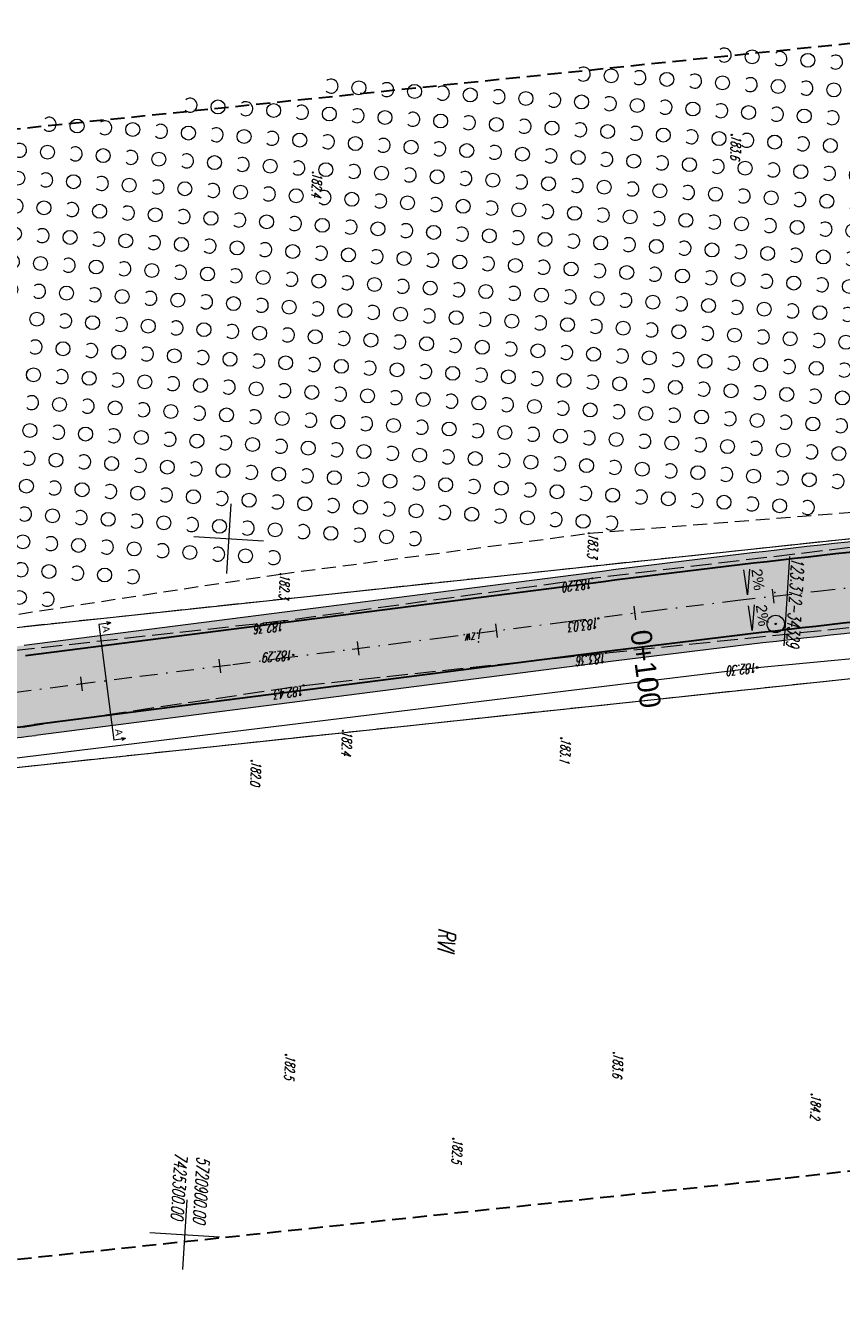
# Model space of a CAD drawing. Header units: metres. Extents: x 6615186 to 7435136, y 5685106 to 5698228.
# Tile 5 of 15: x 7414112 to 7414170, y 5685650 to 5685741. Entities that reach past the tile are written whole.
import ezdxf
from ezdxf.enums import TextEntityAlignment as Align

# ---------------------------------------------------------------- set-up
doc = ezdxf.new("R2010")
doc.units = ezdxf.units.M
for name, pattern in [('1', [0]), ('1_OTKJ', [2, 1.5, -0.5]), ('1_OTZK', [1.5, 1, -0.5]), ('2', [1.5, 1, -0.5]), ('2_SUWP', [0]), ('3_SUWP', [0]), ('4', [2.5, 1.5, -1]), ('DASHDOT', [25.4, 12.7, -6.35, 0, -6.35]), ('GDE', [0]), ('GUK', [2, 1.5, -0.5])]:
    doc.linetypes.add(name, pattern=pattern)
for name, color, linetype, lineweight in [('D.O. info', 7, 'Continuous', 9), ('D.O. Kilometraż', 250, 'DASHDOT', 20), ('D.O. Krawędź jezdni', 1, 'Continuous', 30), ('D.O. kresk jezdnia', 254, 'Continuous', 18), ('D.O. oś pikieta', 250, 'DASHDOT', 20), ('D.O. Pobocze', 41, 'Continuous', 15), ('EDZPD_L_0', 7, '1', 20), ('EKLPK_L_0', 92, 'GUK', 35), ('EKLTK_T_0', 90, 'Continuous', 18), ('OTK_E_T_0', 7, 'Continuous', 0), ('OTK_L_0', 7, '1_OTKJ', 18), ('OTR_T_0', 7, 'Continuous', 18), ('OTR_T_1', 7, 'Continuous', 18), ('OTZ_L_1', 7, '1_OTZK', 18), ('Podzial_sekcyjny_krzyze', 7, '1', 13), ('SUWP_L_0', 5, '3_SUWP', 18), ('SUWR_T_0', 5, 'Continuous', 18), ('SZNPS_T_0', 7, 'Continuous', 18), ('SZNPS_T_3', 7, 'Continuous', 18)]:
    doc.layers.add(name, color=color, linetype=linetype, lineweight=lineweight)
doc.layers.add('TYTUL_MAPY', color=7, linetype='Continuous', true_color=0x0a0909)
doc.layers.add('ZAKRES_L_0', color=150, linetype='4')
doc.styles.add('ARIAL', font='arial.ttf')
doc.styles.add('GeodText', font='romans.shx', dxfattribs={"width": 0.7, "oblique": 14.323945})

# ---------------------------------------------------------------- blocks, each defined once
blk = doc.blocks.new('1_OTZK')
at = {"color": 0, "linetype": 'Continuous'}
for centre in [(-1, 1), (1, -1)]:
    blk.add_circle(centre, 0.5, dxfattribs=at)
for centre, start, end in [((1, 1), 318.59038, 221.40962), ((-1, -1), 318.70311, 221.29689)]:
    blk.add_arc(centre, 0.5, start, end, dxfattribs=at)
blk = doc.blocks.new('2_SUPS')
at = {"linetype": 'Continuous'}
blk.add_circle((0, 0), 0.0625, dxfattribs=at)
blk = doc.blocks.new('1_OTRS')
at = {"color": 0, "linetype": 'Continuous'}
blk.add_circle((0, 0), 0.045, dxfattribs=at)
blk = doc.blocks.new('1_OTRN')
at = {"color": 0, "linetype": 'Continuous'}
blk.add_circle((0, 0), 0.045, dxfattribs=at)
blk = doc.blocks.new('OSP')
for radius in [0.625, 0.045]:
    blk.add_circle((0, 0), radius)
blk = doc.blocks.new('300m ujazd')
at = {"layer": 'EDZPD_L_0', "color": 96, "linetype": 'GDE', "true_color": 0x008000}
for p, q in [((7414087.701, 5685395.684), (7414215.844, 5685409.323)), ((7414216.88, 5685399.378), (7414087.939, 5685385.639))]:
    blk.add_line(p, q, dxfattribs=at)
at = {"layer": 'EKLPK_L_0', "color": 96, "linetype": 'GUK', "lineweight": 15, "true_color": 0x008000}
for p, q in [((7414087.701, 5685395.684), (7414215.844, 5685409.323)), ((7414198.036, 5685397.371), (7414087.939, 5685385.639)), ((7414198.036, 5685397.371), (7414087.939, 5685385.639))]:
    blk.add_line(p, q, dxfattribs=at)
at = {"layer": 'OTK_L_0', "linetype": '1_OTKJ'}
for p, q in [((7414174.79, 5685404.358), (7414152.326, 5685401.677)), ((7414152.326, 5685401.677), (7414130.22, 5685398.623)), ((7414130.22, 5685398.623), (7414110.423, 5685396.435)), ((7414153.322, 5685396.334), (7414175.572, 5685398.657)), ((7414131.642, 5685394.004), (7414153.322, 5685396.334)), ((7414111.494, 5685391.017), (7414131.642, 5685394.004))]:
    blk.add_line(p, q, dxfattribs=at)
at = {"layer": 'OTZ_L_1', "linetype": '1_OTZK'}
for p, q in [((7414152.089, 5685404.908), (7414174.436, 5685406.695)), ((7414129.971, 5685401.985), (7414152.089, 5685404.908)), ((7414109.726, 5685398.894), (7414129.971, 5685401.985))]:
    blk.add_line(p, q, dxfattribs=at)
at = {"layer": 'Podzial_sekcyjny_krzyze'}
for p, q in [((7414126.411, 5685407.019), (7414126.096, 5685402.029)), ((7414123.759, 5685404.682), (7414128.749, 5685404.367)), ((7414123.263, 5685357.119), (7414122.948, 5685352.129)), ((7414120.611, 5685354.781), (7414125.601, 5685354.466))]:
    blk.add_line(p, q, dxfattribs=at)
at = {"layer": 'SUWP_L_0', "linetype": '2_SUWP'}
for p, q in [((7414164.161, 5685395.288), (7414202.665, 5685398.96)), ((7414075.122, 5685384.45), (7414164.161, 5685395.288))]:
    blk.add_line(p, q, dxfattribs=at)
at = {"layer": 'ZAKRES_L_0', "color": 6, "linetype": '2', "lineweight": 30}
for p, q in [((7414086.455, 5685431.378), (7414345.415, 5685457.98)), ((7414240.212, 5685366.862), (7414165.819, 5685358.625)), ((7414165.819, 5685358.625), (7414087.286, 5685350.327))]:
    blk.add_line(p, q, dxfattribs=at)
at = {"layer": 'OTR_T_0', "rotation": 266.3900317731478}
for p in [(7414152.326, 5685401.677), (7414130.22, 5685398.623), (7414152.766, 5685398.804), (7414130.888, 5685396.186), (7414153.322, 5685396.334), (7414131.642, 5685394.004)]:
    blk.add_blockref('1_OTRS', p, dxfattribs=at)
at = {"layer": 'OTR_T_1', "rotation": 266.3900317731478}
for p in [(7414162.332, 5685433.468), (7414132.293, 5685430.779), (7414152.089, 5685404.908), (7414129.971, 5685401.985), (7414134.44, 5685390.749), (7414150.11, 5685390.214), (7414127.914, 5685388.598), (7414130.361, 5685367.512), (7414153.877, 5685367.652), (7414168.06, 5685364.672), (7414142.361, 5685361.504)]:
    blk.add_blockref('1_OTRN', p, dxfattribs=at)
at = {"layer": 'OTZ_L_1', "rotation": 266.3900317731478}
for p in [(7414162.732, 5685438.134), (7414166.724, 5685437.882), (7414170.716, 5685437.631), (7414134.536, 5685435.905), (7414152.626, 5685436.768), (7414156.618, 5685436.516), (7414160.61, 5685436.264), (7414164.602, 5685436.012), (7414138.528, 5685435.653), (7414142.52, 5685435.401), (7414146.512, 5685435.15), (7414168.595, 5685435.76), (7414124.43, 5685434.539), (7414128.422, 5685434.287), (7414150.504, 5685434.898), (7414154.496, 5685434.646), (7414158.488, 5685434.394), (7414162.481, 5685434.142), (7414114.324, 5685433.172), (7414132.414, 5685434.035), (7414136.406, 5685433.783), (7414140.398, 5685433.531), (7414144.39, 5685433.28), (7414166.473, 5685433.89), (7414170.465, 5685433.638), (7414118.316, 5685432.921), (7414122.308, 5685432.669), (7414126.3, 5685432.417), (7414148.382, 5685433.028), (7414152.374, 5685432.776), (7414156.366, 5685432.524), (7414160.359, 5685432.272), (7414130.292, 5685432.165), (7414134.284, 5685431.913), (7414138.276, 5685431.661), (7414142.268, 5685431.409), (7414164.351, 5685432.02), (7414168.343, 5685431.768), (7414112.202, 5685431.302), (7414116.194, 5685431.05), (7414120.186, 5685430.799), (7414124.178, 5685430.547), (7414146.26, 5685431.158), (7414150.252, 5685430.906), (7414154.245, 5685430.654), (7414128.17, 5685430.295), (7414132.162, 5685430.043), (7414136.154, 5685429.791), (7414140.146, 5685429.539), (7414158.237, 5685430.402), (7414162.229, 5685430.15), (7414166.221, 5685429.898), (7414170.213, 5685429.646), (7414114.072, 5685429.18), (7414118.064, 5685428.928), (7414122.056, 5685428.677), (7414144.138, 5685429.287), (7414148.131, 5685429.036), (7414152.123, 5685428.784), (7414126.048, 5685428.425), (7414130.04, 5685428.173), (7414134.032, 5685427.921), (7414156.115, 5685428.532), (7414160.107, 5685428.28), (7414164.099, 5685428.028), (7414168.091, 5685427.776), (7414111.95, 5685427.31), (7414115.942, 5685427.058), (7414119.934, 5685426.807), (7414138.024, 5685427.669), (7414142.016, 5685427.417), (7414146.009, 5685427.165), (7414150.001, 5685426.914), (7414123.926, 5685426.555), (7414127.918, 5685426.303), (7414131.91, 5685426.051), (7414153.993, 5685426.662), (7414157.985, 5685426.41), (7414161.977, 5685426.158), (7414165.969, 5685425.906), (7414113.82, 5685425.188), (7414135.902, 5685425.799), (7414139.895, 5685425.547), (7414143.887, 5685425.295), (7414147.879, 5685425.044), (7414169.961, 5685425.654), (7414117.812, 5685424.936), (7414121.804, 5685424.685), (7414125.796, 5685424.433), (7414129.788, 5685424.181), (7414151.871, 5685424.792), (7414155.863, 5685424.54), (7414159.855, 5685424.288), (7414111.698, 5685423.318), (7414133.781, 5685423.929), (7414137.773, 5685423.677), (7414141.765, 5685423.425), (7414145.757, 5685423.173), (7414163.847, 5685424.036), (7414167.839, 5685423.784), (7414115.69, 5685423.066), (7414119.682, 5685422.814), (7414123.674, 5685422.563), (7414127.666, 5685422.311), (7414149.749, 5685422.922), (7414153.741, 5685422.67), (7414157.733, 5685422.418), (7414131.659, 5685422.059), (7414135.651, 5685421.807), (7414139.643, 5685421.555), (7414161.725, 5685422.166), (7414165.717, 5685421.914), (7414169.709, 5685421.662), (7414113.568, 5685421.196), (7414117.56, 5685420.944), (7414121.552, 5685420.692), (7414125.545, 5685420.441), (7414143.635, 5685421.303), (7414147.627, 5685421.051), (7414151.619, 5685420.8), (7414155.611, 5685420.548), (7414129.537, 5685420.189), (7414133.529, 5685419.937), (7414137.521, 5685419.685), (7414159.603, 5685420.296), (7414163.595, 5685420.044), (7414167.587, 5685419.792), (7414171.579, 5685419.54), (7414111.446, 5685419.326), (7414115.438, 5685419.074), (7414119.43, 5685418.822), (7414141.513, 5685419.433), (7414145.505, 5685419.181), (7414149.497, 5685418.929), (7414153.489, 5685418.678), (7414123.423, 5685418.571), (7414127.415, 5685418.319), (7414131.407, 5685418.067), (7414135.399, 5685417.815), (7414157.481, 5685418.426), (7414161.473, 5685418.174), (7414165.465, 5685417.922), (7414113.316, 5685417.204), (7414117.309, 5685416.952), (7414139.391, 5685417.563), (7414143.383, 5685417.311), (7414147.375, 5685417.059), (7414151.367, 5685416.808), (7414169.457, 5685417.67), (7414121.301, 5685416.7), (7414125.293, 5685416.449), (7414129.285, 5685416.197), (7414133.277, 5685415.945), (7414155.359, 5685416.556), (7414159.351, 5685416.304), (7414163.343, 5685416.052), (7414111.195, 5685415.334), (7414115.187, 5685415.082), (7414137.269, 5685415.693), (7414141.261, 5685415.441), (7414145.253, 5685415.189), (7414167.335, 5685415.8), (7414171.327, 5685415.548), (7414119.179, 5685414.83), (7414123.171, 5685414.578), (7414127.163, 5685414.327), (7414131.155, 5685414.075), (7414149.245, 5685414.937), (7414153.237, 5685414.686), (7414157.229, 5685414.434), (7414161.221, 5685414.182), (7414113.065, 5685413.212), (7414135.147, 5685413.823), (7414139.139, 5685413.571), (7414143.131, 5685413.319), (7414165.213, 5685413.93), (7414169.205, 5685413.678), (7414117.057, 5685412.96), (7414121.049, 5685412.708), (7414125.041, 5685412.457), (7414147.123, 5685413.067), (7414151.115, 5685412.815), (7414155.107, 5685412.564), (7414159.099, 5685412.312), (7414110.943, 5685411.342), (7414129.033, 5685412.205), (7414133.025, 5685411.953), (7414137.017, 5685411.701), (7414141.009, 5685411.449), (7414163.091, 5685412.06), (7414167.083, 5685411.808), (7414171.075, 5685411.556), (7414114.935, 5685411.09), (7414118.927, 5685410.838), (7414122.919, 5685410.586), (7414145.001, 5685411.197), (7414148.993, 5685410.945), (7414152.985, 5685410.694), (7414156.977, 5685410.442), (7414126.911, 5685410.335), (7414130.903, 5685410.083), (7414134.895, 5685409.831), (7414138.887, 5685409.579), (7414160.969, 5685410.19), (7414164.961, 5685409.938), (7414168.953, 5685409.686), (7414112.813, 5685409.22), (7414116.805, 5685408.968), (7414120.797, 5685408.716), (7414142.879, 5685409.327), (7414146.871, 5685409.075), (7414150.863, 5685408.823), (7414124.789, 5685408.464), (7414128.781, 5685408.213), (7414132.773, 5685407.961), (7414136.765, 5685407.709), (7414154.855, 5685408.572), (7414158.847, 5685408.32), (7414162.839, 5685408.068), (7414166.832, 5685407.816), (7414110.691, 5685407.35), (7414114.683, 5685407.098), (7414118.675, 5685406.846), (7414140.757, 5685407.457), (7414144.749, 5685407.205), (7414148.741, 5685406.953), (7414122.667, 5685406.594), (7414126.659, 5685406.342), (7414130.651, 5685406.091), (7414152.733, 5685406.701), (7414112.561, 5685405.228), (7414116.553, 5685404.976), (7414134.643, 5685405.839), (7414138.635, 5685405.587), (7414120.545, 5685404.724), (7414124.537, 5685404.472), (7414128.529, 5685404.221), (7414110.439, 5685403.358), (7414114.431, 5685403.106), (7414118.423, 5685402.854), (7414112.309, 5685401.236)]:
    blk.add_blockref('1_OTZK', p, dxfattribs=at)
at = {"layer": 'SUWR_T_0', "rotation": 266.3900317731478}
blk.add_blockref('2_SUPS', (7414164.161, 5685395.288), dxfattribs=at)
at = {"layer": 'SZNPS_T_0', "rotation": 266.3900317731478}
blk.add_blockref('OSP', (7414165.487, 5685398.412), dxfattribs=at)
at = {"layer": 'EKLTK_T_0', "color": 96, "true_color": 0x008000, "style": 'GeodText', "oblique": 14.32394, "width": 0.65}
blk.add_text('RVI', height=1.25, rotation=266.67796, dxfattribs=at).set_placement((7414142.557, 5685376.568), align=Align.TOP_LEFT)
at = {"layer": 'OTK_E_T_0', "lineweight": 9, "style": 'GeodText', "oblique": 14.32394, "width": 0.65}
blk.add_text('j.zw.', height=0.7, rotation=547.52634, dxfattribs=at).set_placement((7414143.745, 5685397.503), align=Align.MIDDLE)
at = {"layer": 'OTR_T_0', "lineweight": 9, "style": 'GeodText', "oblique": 14.32394, "width": 0.65}
for s, rotation, p in [('183.20', 547.86613, (7414152.326, 5685401.677)), ('182.36', 546.30636, (7414130.22, 5685398.623)), ('183.03', 547.46105, (7414152.766, 5685398.804)), ('183.36', 546.13315, (7414153.322, 5685396.334)), ('182.43', 548.43371, (7414131.642, 5685394.004))]:
    blk.add_text(s, height=0.7, rotation=rotation, dxfattribs=at).set_placement(p)
blk.add_text('182.29', height=0.7, rotation=545.05978, dxfattribs=at).set_placement((7414130.888, 5685396.186), align=Align.MIDDLE_LEFT)
at = {"layer": 'OTR_T_1', "lineweight": 9, "style": 'GeodText', "oblique": 14.32394, "width": 0.65}
for s, p in [('183.6', (7414162.332, 5685433.468)), ('182.4', (7414132.293, 5685430.779)), ('183.3', (7414152.089, 5685404.908)), ('182.3', (7414129.971, 5685401.985)), ('182.4', (7414134.44, 5685390.749)), ('183.1', (7414150.11, 5685390.214)), ('182.0', (7414127.914, 5685388.598)), ('182.5', (7414130.361, 5685367.512)), ('183.6', (7414153.877, 5685367.652)), ('184.2', (7414168.06, 5685364.672)), ('182.5', (7414142.361, 5685361.504))]:
    blk.add_text(s, height=0.7, rotation=266.39003, dxfattribs=at).set_placement(p)
at = {"layer": 'SUWR_T_0', "lineweight": 9, "style": 'GeodText', "oblique": 14.32394, "width": 0.65}
blk.add_text('182.30', height=0.7, rotation=546.93952, dxfattribs=at).set_placement((7414164.161, 5685395.288), align=Align.MIDDLE_LEFT)
at = {"layer": 'SZNPS_T_3', "style": 'GeodText', "oblique": 14.32394, "width": 0.65}
blk.add_text('%%U123.312-34329', height=0.9, rotation=266.39003, dxfattribs=at).set_placement((7414166.641, 5685403.181))
at = {"layer": 'TYTUL_MAPY', "lineweight": 9, "style": 'GeodText', "oblique": 14.32394, "width": 0.65}
for s, p in [('7425300.00', (7414122.406, 5685360.515)), ('5720900.00', (7414123.995, 5685360.242))]:
    blk.add_text(s, height=0.9, rotation=266.39003, dxfattribs=at).set_placement(p)

msp = doc.modelspace()

# ---------------------------------------------------------------- hatches: boundary and pattern name
at = {"layer": 'D.O. info'}
h = msp.add_hatch(color=256, dxfattribs=at)
h.dxf.hatch_style = 1
h.paths.add_polyline_path([(7414163.463, 5685700.496), (7414163.211, 5685702.278), (7414163.608, 5685702.335), (7414163.463, 5685700.496)])
h = msp.add_hatch(color=256, dxfattribs=at)
h.dxf.hatch_style = 1
h.paths.add_polyline_path([(7414163.787, 5685697.93), (7414163.534, 5685699.713), (7414163.931, 5685699.769), (7414163.787, 5685697.93)])
at = {"layer": 'D.O. kresk jezdnia', "lineweight": 5, "ltscale": 0.3, "transparency": 33554572}
h = msp.add_hatch(color=256, dxfattribs=at)
h.dxf.hatch_style = 2
h.paths.add_polyline_path([(7414055.628, 5685695.84), (7414073.177, 5685694.795, 0.026885), (7414094.4, 5685694.674), (7414096.074, 5685694.754, 0.019838), (7414111.679, 5685696.126), (7414153.133, 5685701.436, -0.007863), (7414184.465, 5685704.949), (7414340.349, 5685719.95, -0.024539), (7414344.513, 5685720.145, 0.373047), (7414352.447, 5685726.991), (7414351.007, 5685717.108), (7414350.184, 5685717.227, 0.06021), (7414340.588, 5685717.461), (7414184.704, 5685702.46, 0.007863), (7414153.45, 5685698.956), (7414111.996, 5685693.647, -0.019838), (7414096.194, 5685692.257), (7414094.52, 5685692.177, -0.026885), (7414073.028, 5685692.299), (7414055.825, 5685693.324)])
h.paths.add_polyline_path([(7414182.359, 5685699.72), (7414182.518, 5685702.248, -0.000549), (7414184.704, 5685702.46), (7414340.588, 5685717.461, -0.06021), (7414350.184, 5685717.227), (7414351.007, 5685717.108), (7414349.887, 5685709.422, 0.452311), (7414345.019, 5685715.14, 0.027987), (7414340.828, 5685714.973), (7414184.944, 5685699.972, 0.000651)])
h.paths.add_polyline_path([(7414055.825, 5685693.324), (7414056.022, 5685690.807), (7414072.879, 5685689.804, 0.026885), (7414094.64, 5685689.679), (7414096.314, 5685689.76, 0.019838), (7414112.314, 5685691.167), (7414153.768, 5685696.476, -0.007212), (7414182.359, 5685699.72), (7414182.518, 5685702.248, 0.007314), (7414153.45, 5685698.956), (7414111.996, 5685693.647, -0.019838), (7414096.194, 5685692.257), (7414094.52, 5685692.177, -0.026885), (7414073.028, 5685692.299)])
at = {"layer": 'D.O. oś pikieta', "ltscale": 0.3}
h = msp.add_hatch(color=0, dxfattribs=at)
h.dxf.hatch_style = 1
h.paths.add_polyline_path([(7414155.3, 5685699.794, -0.414214), (7414155.96, 5685699.261, -0.414214), (7414155.427, 5685698.601), (7414155.363, 5685699.197)])
at = {"layer": 'D.O. Pobocze', "lineweight": 5, "ltscale": 0.3, "transparency": 33554572}
h = msp.add_hatch(color=256, dxfattribs=at)
h.dxf.hatch_style = 2
h.paths.add_polyline_path([(7414055.569, 5685696.595), (7414073.221, 5685695.544, 0.026885), (7414094.364, 5685695.423), (7414096.037, 5685695.503, 0.019838), (7414111.584, 5685696.87), (7414153.037, 5685702.18, -0.007863), (7414184.393, 5685705.696), (7414340.277, 5685720.696, -0.024539), (7414344.515, 5685720.895, 0.37309), (7414351.705, 5685727.1), (7414352.447, 5685726.992, -0.37309), (7414344.513, 5685720.145, 0.024539), (7414340.349, 5685719.95), (7414184.465, 5685704.949, 0.007863), (7414153.133, 5685701.436), (7414111.679, 5685696.126, -0.019838), (7414096.074, 5685694.754), (7414094.4, 5685694.674, -0.026885), (7414073.177, 5685694.795), (7414055.628, 5685695.84)])
h.paths.add_polyline_path([(7414182.311, 5685698.961), (7414182.359, 5685699.72, -0.000651), (7414184.944, 5685699.972), (7414340.828, 5685714.973, -0.027987), (7414345.019, 5685715.14, -0.452311), (7414349.887, 5685709.422), (7414349.145, 5685709.53, 0.452311), (7414345.007, 5685714.39, 0.027987), (7414340.9, 5685714.226), (7414185.016, 5685699.225, 0.000682)])
h.paths.add_polyline_path([(7414056.022, 5685690.807), (7414056.081, 5685690.053), (7414072.835, 5685689.055, 0.026885), (7414094.676, 5685688.93), (7414096.35, 5685689.011, 0.019838), (7414112.409, 5685690.423), (7414153.863, 5685695.732, -0.007181), (7414182.311, 5685698.961), (7414182.359, 5685699.72, 0.007212), (7414153.768, 5685696.476), (7414112.314, 5685691.167, -0.019838), (7414096.314, 5685689.76), (7414094.64, 5685689.679, -0.026885), (7414072.879, 5685689.804)])

# ---------------------------------------------------------------- linework, layer by layer
at = {"layer": 'D.O. info'}
for p, q in [((7414163.608, 5685702.335), (7414163.463, 5685700.496)), ((7414163.463, 5685700.496), (7414163.211, 5685702.278)), ((7414163.787, 5685697.93), (7414163.534, 5685699.713)), ((7414163.931, 5685699.769), (7414163.787, 5685697.93)), ((7414117.8, 5685698.489), (7414116.956, 5685698.376)), ((7414116.956, 5685698.376), (7414118.019, 5685690.076)), ((7414117.8, 5685698.489), (7414117.499, 5685698.553)), ((7414117.8, 5685698.489), (7414117.527, 5685698.349)), ((7414118.863, 5685690.19), (7414118.019, 5685690.076)), ((7414118.863, 5685690.19), (7414118.563, 5685690.253)), ((7414118.863, 5685690.19), (7414118.59, 5685690.049))]:
    msp.add_line(p, q, dxfattribs=at)
at = {"layer": 'D.O. info', "color": 2}
for p in [(7414165.414, 5685700.654), (7414155.363, 5685699.197), (7414145.444, 5685697.931), (7414135.525, 5685696.66), (7414125.606, 5685695.39), (7414115.687, 5685694.119)]:
    msp.add_point(p, dxfattribs=at)
at = {"layer": 'D.O. Kilometraż', "color": 0}
for p, q in [((7414165.227, 5685700.893), (7414165.355, 5685699.901)), ((7414155.301, 5685699.693), (7414155.426, 5685698.701)), ((7414145.38, 5685698.427), (7414145.507, 5685697.435)), ((7414135.461, 5685697.156), (7414135.588, 5685696.164)), ((7414125.542, 5685695.886), (7414125.669, 5685694.894)), ((7414115.623, 5685694.615), (7414115.75, 5685693.623))]:
    msp.add_line(p, q, dxfattribs=at)
at = {"layer": 'D.O. Kilometraż', "color": 0, "ltscale": 0.1}
msp.add_lwpolyline([(7414110.836, 5685693.502), (7414115.432, 5685694.087), (7414119.887, 5685694.657), (7414126.546, 5685695.51), (7414129.961, 5685695.948), (7414135.112, 5685696.607), (7414138.059, 5685696.985), (7414141.451, 5685697.419), (7414150.6, 5685698.591), (7414156.433, 5685699.334), (7414162.763, 5685700.104), (7414168.482, 5685700.766), (7414173.442, 5685701.312)], dxfattribs=at)
at = {"layer": 'D.O. Kilometraż', "color": 0}
msp.add_point((7414155.363, 5685699.197), dxfattribs=at)
at = {"layer": 'D.O. Krawędź jezdni', "color": 0}
for p, q in [((7414153.133, 5685701.436), (7414111.679, 5685696.126)), ((7414153.768, 5685696.476), (7414112.314, 5685691.167))]:
    msp.add_line(p, q, dxfattribs=at)
for centre, radius, start, end in [((7414280.491, 5684707.059), 1002.5, 95.496595, 97.298616), ((7414280.491, 5684707.059), 997.5, 95.496595, 97.298616), ((7414086.588, 5685892.026), 202.5, 272.75276, 277.29862)]:
    msp.add_arc(centre, radius, start, end, dxfattribs=at)
at = {"layer": 'D.O. Pobocze', "lineweight": 5, "ltscale": 0.3, "transparency": 33554572}
for p, q in [((7414153.037, 5685702.18), (7414111.584, 5685696.87)), ((7414153.863, 5685695.732), (7414112.409, 5685690.423))]:
    msp.add_line(p, q, dxfattribs=at)
for centre, radius, start, end in [((7414280.491, 5684707.059), 1003.25, 95.496595, 97.298616), ((7414280.491, 5684707.059), 996.75, 95.496595, 97.298616), ((7414086.588, 5685892.026), 203.25, 272.75276, 277.29862)]:
    msp.add_arc(centre, radius, start, end, dxfattribs=at)

# ---------------------------------------------------------------- block references
at = {"layer": 'D.O. kresk jezdnia'}
msp.add_blockref('300m ujazd', (0, 300), dxfattribs=at)

# ---------------------------------------------------------------- texts
at = {"layer": 'D.O. info', "attachment_point": 1, "style": 'ARIAL'}
for s, insert, char_height, width, rotation in [('2%', (7414164.502, 5685702.412), 0.771, 2.41163, 277.3107), ('2%', (7414164.825, 5685699.846), 0.771, 2.41163, 277.34056), ('A', (7414117.705, 5685698.294), 0.514, 1.60775, 275.49901), ('A', (7414118.619, 5685690.898), 0.514, 1.60775, 275.49901)]:
    msp.add_mtext(s, dxfattribs=dict(at, insert=insert, char_height=char_height, width=width, rotation=rotation))
at = {"layer": 'D.O. Kilometraż', "color": 0, "ltscale": 0.3, "insert": (7414156.546, 5685698.077), "char_height": 1.5, "width": 6.8462, "attachment_point": 1, "rotation": 277.58042}
msp.add_mtext('0+100', dxfattribs=at)

doc.saveas('drawing.dxf')
